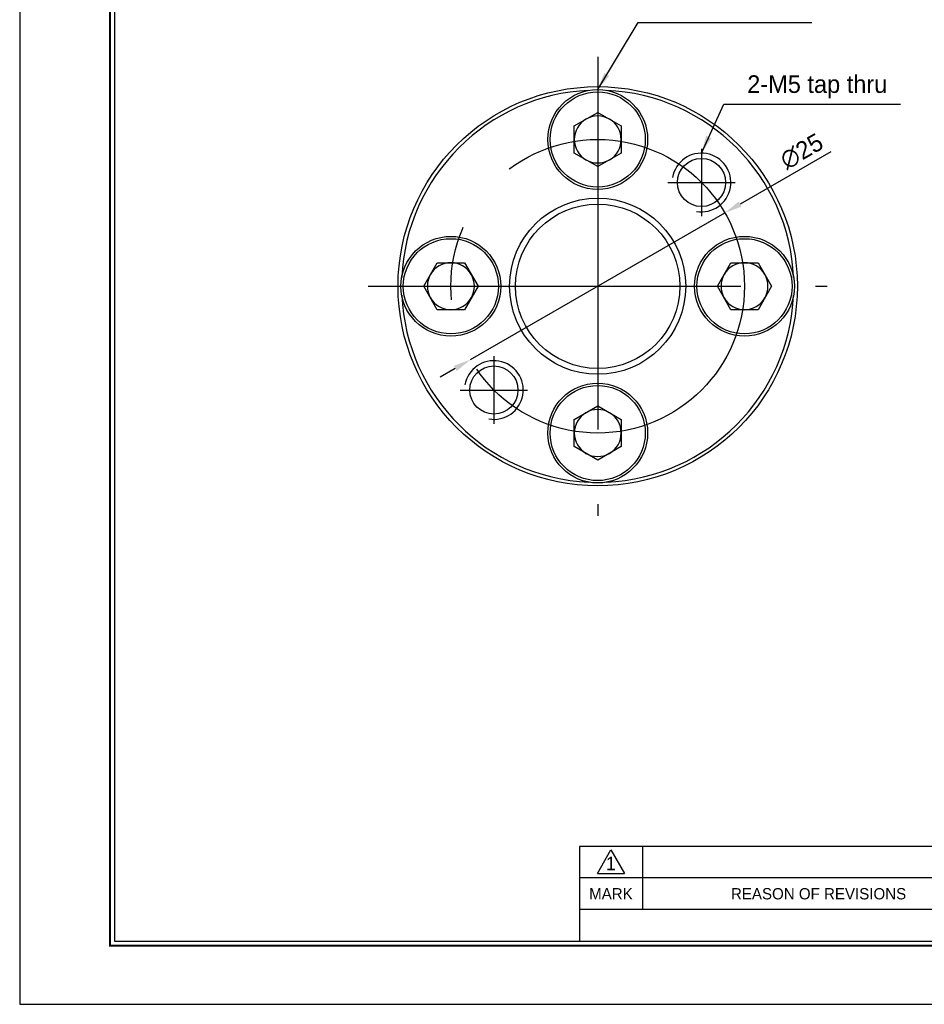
# Model space of a CAD drawing. Header units: millimetres. Extents: x 0 to 228, y 0 to 161.
# Tile 1 of 3: x 0 to 77, y 0 to 84. Entities that reach past the tile are written whole.
import ezdxf
from ezdxf.enums import TextEntityAlignment as Align

# ---------------------------------------------------------------- set-up
doc = ezdxf.new("R2010")
doc.units = ezdxf.units.MM
doc.linetypes.add('CENTER', pattern=[50.8, 31.75, -6.35, 6.35, -6.35])
doc.layers.get('DEFPOINTS').update_dxf_attribs({"linetype": 'CONTINUOUS'})
for name, color, linetype in [('center', 1, 'CENTER'), ('L1', 7, 'CONTINUOUS'), ('OUTLINE', 7, 'CONTINUOUS'), ('thread', 5, 'CONTINUOUS')]:
    doc.layers.add(name, color=color, linetype=linetype)
doc.dimstyles.get("Standard").update_dxf_attribs({"dimtxt": 1.5, "dimasz": 1.5, "dimexe": 0.4, "dimexo": 0, "dimgap": 0.5, "dimtad": 1, "dimdec": 3, "dimzin": 11, "dimdsep": 46, "dimtxsty": 'Standard', "dimcen": 0, "dimclrd": 5, "dimclre": 5, "dimclrt": 3, "dimadec": 0, "dimazin": 0, "dimtfac": 0.6, "dimtdec": 3, "dimtmove": 0, "dimatfit": 3, "dimfxl": 0, "dimtolj": 1, "dimtzin": 11, "dimarcsym": 0})

# ---------------------------------------------------------------- blocks, each defined once
blk = doc.blocks.new('표제란')
at = {"layer": 'L1', "color": 0}
for p, q in [((0, 210), (0, 0)), ((0, 0), (297, 0))]:
    blk.add_line(p, q, dxfattribs=at)
at = {"layer": 'L1'}
for p, q in [((160, 17.5), (62, 17.5)), ((62, 17.5), (62, 7)), ((69, 17.5), (69, 10.5)), ((64, 14.51), (65.5, 17.1)), ((65.5, 17.1), (67, 14.51)), ((64, 14.51), (67, 14.51)), ((147, 14), (62, 14)), ((147, 10.5), (62, 10.5))]:
    blk.add_line(p, q, dxfattribs=at)
at = {"layer": 'L1', "const_width": 0.25}
blk.add_lwpolyline([(290.5, 6.5), (290.5, 203.5), (10, 203.5), (10, 6.5)], close=True, dxfattribs=at)
at = {"layer": 'L1'}
blk.add_lwpolyline([(290, 7), (290, 203), (10.5, 203), (10.5, 7)], close=True, dxfattribs=at)
for s, height, p in [('1', 1.5, (65.5, 15.61)), ('MARK', 1.25, (65.5, 12.25)), ('REASON OF REVISIONS', 1.25, (88.5, 12.25))]:
    blk.add_text(s, height=height, dxfattribs=at).set_placement(p, align=Align.MIDDLE_CENTER)
for tag, p in [('필렛', (179.25, 10.9)), ('모따기', (179.25, 8.3))]:
    blk.add_attdef(tag, text='', height=1.15, dxfattribs=at).set_placement(p, align=Align.MIDDLE_LEFT)
at = {"layer": 'OUTLINE', "ltscale": 0.5}
for tag, p, height in [('TITLE', (237.17, 24.41), 2.5), ('도번', (251.18, 15.64), 2.5), ('SCALE', (253.78, 9.55), 1.2), ('DATE', (277.02, 9.51), 1.2)]:
    blk.add_attdef(tag, p, '', height=height, dxfattribs=at)
blk = doc.blocks.new('*D10')
at = {"layer": 'DEFPOINTS', "color": 0}
for p in [(60.042, 67.4), (38.387, 54.906)]:
    blk.add_point(p, dxfattribs=at)
at = {"layer": 'OUTLINE', "color": 5, "lineweight": -2}
for p, q in [((69.07, 72.609), (61.341, 68.149)), ((38.387, 54.906), (60.042, 67.4)), ((37.088, 54.157), (35.789, 53.407))]:
    blk.add_line(p, q, dxfattribs=at)
at = {"layer": 'OUTLINE', "color": 5}
for points in [[(61.216, 68.366), (61.466, 67.933), (60.042, 67.4)], [(36.963, 54.373), (37.213, 53.94), (38.387, 54.906)]]:
    blk.add_solid(points, dxfattribs=at)
at = {"layer": 'OUTLINE', "color": 3, "insert": (66.586, 72.64), "char_height": 1.5, "attachment_point": 5, "rotation": 29.98264}
blk.add_mtext('\\A1;∅25', dxfattribs=at)

msp = doc.modelspace()

# ---------------------------------------------------------------- linework, layer by layer
at = {"layer": 'center'}
for p, q in [((49.2146, 80.703), (49.2146, 41.603)), ((58.0534, 72.8668), (58.0534, 67.1168)), ((55.1784, 69.9918), (60.9284, 69.9918)), ((29.6646, 61.153), (68.7646, 61.153)), ((40.3758, 55.1892), (40.3758, 49.4392)), ((37.5008, 52.3142), (43.2508, 52.3142))]:
    msp.add_line(p, q, dxfattribs=at)
msp.add_circle((49.2146, 61.153), 12.5, dxfattribs=at)
at = {"layer": 'OUTLINE'}
for p, q in [((47.2146, 74.8077), (49.2146, 75.9624)), ((49.2146, 75.9624), (51.2146, 74.8077)), ((47.2146, 72.4983), (47.2146, 74.8077)), ((51.2146, 74.8077), (51.2146, 72.4983)), ((49.2146, 71.3436), (47.2146, 72.4983)), ((51.2146, 72.4983), (49.2146, 71.3436)), ((34.4052, 61.153), (35.5599, 63.153)), ((35.5599, 63.153), (37.8693, 63.153)), ((37.8693, 63.153), (39.024, 61.153)), ((59.4052, 61.153), (60.5599, 63.153)), ((60.5599, 63.153), (62.8693, 63.153)), ((62.8693, 63.153), (64.024, 61.153)), ((35.5599, 59.153), (34.4052, 61.153)), ((39.024, 61.153), (37.8693, 59.153)), ((60.5599, 59.153), (59.4052, 61.153)), ((64.024, 61.153), (62.8693, 59.153)), ((37.8693, 59.153), (35.5599, 59.153)), ((62.8693, 59.153), (60.5599, 59.153)), ((47.2146, 49.8077), (49.2146, 50.9624)), ((49.2146, 50.9624), (51.2146, 49.8077)), ((47.2146, 47.4983), (47.2146, 49.8077)), ((51.2146, 49.8077), (51.2146, 47.4983)), ((49.2146, 46.3436), (47.2146, 47.4983)), ((51.2146, 47.4983), (49.2146, 46.3436))]:
    msp.add_line(p, q, dxfattribs=at)
for centre, radius in [((49.2146, 61.153), 17), ((49.2146, 73.653), 4.25), ((49.2146, 73.653), 4.05), ((58.0534, 69.9918), 2.05), ((49.2146, 61.153), 7.5), ((49.2146, 61.153), 7), ((36.7146, 61.153), 4.25), ((36.7146, 61.153), 4.05), ((61.7146, 61.153), 4.25), ((61.7146, 61.153), 4.05), ((40.3758, 52.3142), 2.05), ((49.2146, 48.653), 4.25), ((49.2146, 48.653), 4.05)]:
    msp.add_circle(centre, radius, dxfattribs=at)
for centre, radius, start, end in [((49.2146, 61.153), 16.7, 92.57786, 177.42214), ((49.2146, 61.153), 16.7, 2.57786, 87.42214), ((49.2146, 73.653), 2, 60, 120), ((49.2146, 73.653), 2, 120, 180), ((49.2146, 73.653), 2, 0, 60), ((49.2146, 73.653), 2, 180, 240), ((49.2146, 73.653), 2, 300, 0), ((49.2146, 73.653), 2, 240, 300), ((36.7146, 61.153), 2, 90, 150), ((36.7146, 61.153), 2, 30, 90), ((61.7146, 61.153), 2, 90, 150), ((61.7146, 61.153), 2, 30, 90), ((36.7146, 61.153), 2, 150, 210), ((36.7146, 61.153), 2, 330, 30), ((61.7146, 61.153), 2, 150, 210), ((61.7146, 61.153), 2, 330, 30), ((49.2146, 61.153), 16.7, 182.57786, 267.42214), ((49.2146, 61.153), 16.7, 272.57786, 357.42214), ((36.7146, 61.153), 2, 210, 270), ((36.7146, 61.153), 2, 270, 330), ((61.7146, 61.153), 2, 210, 270), ((61.7146, 61.153), 2, 270, 330), ((49.2146, 48.653), 2, 120, 180), ((49.2146, 48.653), 2, 60, 120), ((49.2146, 48.653), 2, 0, 60), ((49.2146, 48.653), 2, 180, 240), ((49.2146, 48.653), 2, 300, 0), ((49.2146, 48.653), 2, 240, 300)]:
    msp.add_arc(centre, radius, start, end, dxfattribs=at)
at = {"layer": 'thread'}
for centre in [(58.0534, 69.9918), (40.3758, 52.3142)]:
    msp.add_arc(centre, 2.5, 260, 170, dxfattribs=at)

# ---------------------------------------------------------------- block references
at = {"layer": 'OUTLINE', "xscale": 0.7685922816, "yscale": 0.7685922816, "zscale": 0.7685922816}
msp.add_blockref('표제란', (0, 0), dxfattribs=at)

# ---------------------------------------------------------------- texts
at = {"layer": 'OUTLINE', "color": 3, "insert": (61.946, 77.1645), "char_height": 1.5, "attachment_point": 7}
msp.add_mtext('\\A1;2-M5 tap thru', dxfattribs=at)

# ---------------------------------------------------------------- dimensions: what is measured, and where the dimension line sits
at = {"layer": 'OUTLINE'}
dim = msp.add_diameter_dim_2p(p1=(38.3874, 54.9063), p2=(60.0418, 67.3997), dimstyle='Standard', dxfattribs=at)
dim.commit()
dim.dimension.update_dxf_attribs({"geometry": '*D10', "text_midpoint": (67.2197, 71.541), "dimtype": 163})

# ---------------------------------------------------------------- leaders
at = {"layer": 'OUTLINE', "annotation_type": 0, "has_hookline": 1, "hookline_direction": 0}
for points, text_width in [([(49.2146, 77.903), (52.6571, 83.6176), (54.1571, 83.6176)], 12.7889), ([(58.0534, 72.4918), (59.946, 76.6645), (61.446, 76.6645)], 13.0406)]:
    msp.add_leader(points, dimstyle='Standard', dxfattribs=dict(at, text_width=text_width))

doc.saveas('drawing.dxf')
